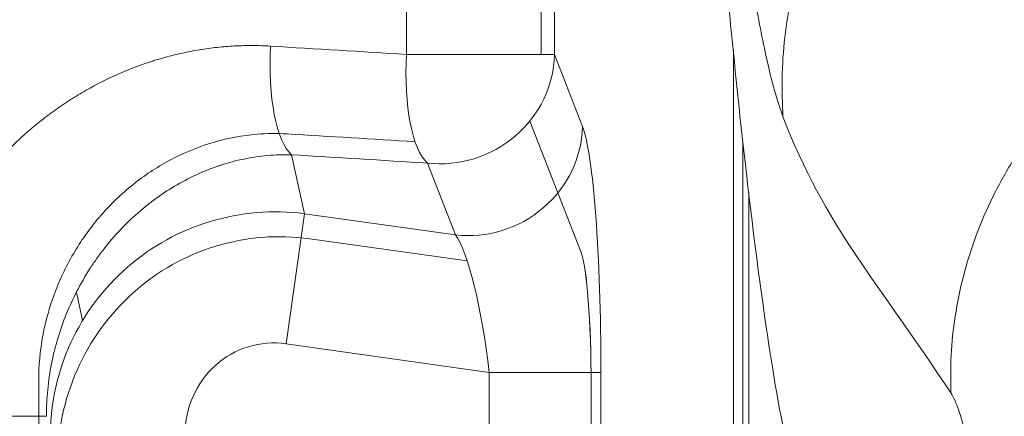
# Model space of a CAD drawing. Header units: millimetres. Extents: x -771 to 771, y -301 to 2485.
# Tile 32 of 256: x -246 to -159, y 52 to 87. Entities that reach past the tile are written whole.
import ezdxf

# ---------------------------------------------------------------- set-up
doc = ezdxf.new("R2010")
doc.units = ezdxf.units.MM
doc.layers.add('ORTHO$2', color=7, linetype='Continuous', true_color=0xffffff)

msp = doc.modelspace()

# ---------------------------------------------------------------- linework, layer by layer
at = {"layer": 'ORTHO$2', "color": 155, "linetype": 'Continuous', "lineweight": 13}
for p, q in [((-199.793, 492.177), (-199.954, 84.325)), ((-199.914, 186.7), (-199.954, 84.325)), ((-198.771, 84.318), (-196.277, 77.928)), ((-198.771, 84.318), (-196.277, 77.928)), ((-182.846, 22.499), (-182.846, 84.712)), ((-182.846, 22.499), (-182.846, 84.711)), ((-200.967, 78.405), (-196.404, 66.714)), ((-200.967, 78.405), (-196.406, 66.72)), ((-182.01, 21.15), (-182.01, 76.565)), ((-182.01, 76.565), (-182.01, 21.15)), ((-222.171, 75.407), (-221.029, 70.168)), ((-222.171, 75.407), (-221.029, 70.168)), ((-207.587, 68.279), (-210.081, 74.669)), ((-207.587, 68.279), (-210.081, 74.669)), ((-181.477, 72.115), (-181.477, 20.085)), ((-181.477, 72.113), (-181.477, 20.085)), ((-222.657, 58.589), (-221.029, 70.168)), ((-222.657, 58.589), (-221.029, 70.168)), ((-221.029, 70.168), (-207.587, 68.279)), ((-221.029, 70.168), (-207.587, 68.279)), ((-206.53, 65.962), (-220.542, 67.931)), ((-206.53, 65.962), (-220.542, 67.931)), ((-240.774, 60.667), (-241.323, 63.191)), ((-240.774, 60.667), (-241.323, 63.191)), ((-204.589, 56.05), (-222.657, 58.589)), ((-204.589, 56.05), (-222.657, 58.589)), ((-204.589, 56.05), (-194.635, 56.05)), ((-204.589, 40.33), (-204.589, 56.05)), ((-204.589, 56.05), (-194.635, 56.05)), ((-204.589, 40.33), (-204.589, 56.05)), ((-194.635, 56.05), (-194.635, 40.33)), ((-194.635, 56.05), (-194.635, 40.33)), ((-244.671, 54.535), (-244.676, 38.019)), ((-244.671, 54.535), (-244.676, 38.019)), ((-195.505, 41.565), (-195.505, 54.944)), ((-195.505, 41.565), (-195.505, 54.843))]:
    msp.add_line(p, q, dxfattribs=at)
for centre, major_axis, ratio, start_param, end_param in [((-220.815, 85.056), (0.608, 9.982), 0.322812, 1.588477, 2.901621), ((-220.815, 85.056), (0.608, 9.982), 0.322812, 1.588477, 2.901621), ((-208.725, 84.318), (0.611, 9.981), 0.321444, 1.588762, 2.901741), ((-208.725, 84.318), (0.611, 9.981), 0.321444, 1.588762, 2.901741), ((-208.725, 84.318), (10, -0.002), 0.001757, 0.096017, 1.898521), ((-208.725, 84.318), (10, -0.002), 0.001757, 0.096017, 1.898521), ((-208.725, 84.318), (9.315, 3.636), 0.966683, 4.214937, 5.899399), ((-208.725, 84.318), (9.315, 3.636), 0.966683, 4.214937, 5.899399), ((-206.231, 77.928), (9.315, 3.636), 0.966683, 4.214937, 5.899399), ((-206.231, 77.928), (9.315, 3.636), 0.966683, 4.214937, 5.899399), ((-196.753, 56.348), (-0.029, 22.218), 0.095335, 4.698866, 6.04277), ((-196.753, 56.348), (-0.029, 22.218), 0.095335, 4.698866, 6.04277), ((-223.647, 50.438), (19.541, 4.258), 0.994549, 1.226075, 2.920836), ((-223.647, 50.438), (19.541, 4.258), 0.994549, 1.226075, 2.920836), ((-206.707, 56.348), (-1.484, 12.315), 0.166849, 4.66811, 6.012014), ((-206.707, 56.348), (-1.484, 12.315), 0.166849, 4.66811, 6.012014), ((-196.661, 54.936), (-0.016, 12.119), 0.095335, 4.704561, 6.047426), ((-196.661, 54.936), (-0.016, 12.119), 0.095335, 4.712934, 6.045293), ((-223.647, 50.438), (-1.754, 8.05), 0.971017, 5.938464, 7.633225), ((-223.647, 50.438), (-1.754, 8.05), 0.971017, 5.938464, 7.633225), ((-253.977, 52.141), (-10, 0.001), 0.001878, 3.193985, 5.044779), ((-253.977, 52.141), (-10, 0.001), 0.001878, 3.193985, 5.044779)]:
    msp.add_ellipse(centre, major_axis=major_axis, ratio=ratio, start_param=start_param, end_param=end_param, dxfattribs=at)
at = {"layer": 'ORTHO$2', "color": 155, "linetype": 'Continuous', "lineweight": 13, "extrusion": (0, 0, -1)}
msp.add_ellipse((-223.018, 47.552), major_axis=(-4.385, 20.125), ratio=0.971017, start_param=4.933145, end_param=6.627906, dxfattribs=at)
msp.add_ellipse((-223.018, 47.552), major_axis=(-4.385, 20.125), ratio=0.971017, start_param=4.933145, end_param=6.627906, dxfattribs=at)
at = {"layer": 'ORTHO$2', "color": 155, "linetype": 'Continuous', "lineweight": 13}
for points, knots in [([(-211.944, 84.335), (-211.944, 101.33), (-211.944, 135.319), (-211.943, 186.303), (-211.942, 237.287), (-211.941, 271.277), (-211.94, 305.266), (-211.938, 339.255), (-211.934, 390.239), (-211.929, 441.223), (-211.925, 475.212), (-211.922, 492.206)], [0, 0, 0, 0, 0.125, 0.25, 0.375, 0.5, 0.5, 0.625, 0.75, 0.875, 1, 1, 1, 1]), ([(-198.628, 492.158), (-198.636, 475.165), (-198.652, 441.178), (-198.674, 390.198), (-198.694, 339.218), (-198.707, 305.232), (-198.719, 271.245), (-198.731, 237.258), (-198.747, 186.278), (-198.761, 135.298), (-198.768, 101.311), (-198.771, 84.318)], [0, 0, 0, 0, 0.125, 0.25, 0.375, 0.5, 0.5, 0.625, 0.75, 0.875, 1, 1, 1, 1]), ([(-186.143, 143.982), (-185.951, 140.129), (-185.736, 136.363), (-185.26, 128.994), (-184.998, 125.368), (-184.164, 114.99), (-183.544, 108.655), (-182.523, 100.033), (-182.172, 97.348), (-181.459, 92.421), (-181.095, 90.166), (-180.353, 86.091), (-179.974, 84.268), (-179.203, 81.116), (-178.818, 79.813), (-178.433, 78.804)], [0, 0, 0, 0, 0.125, 0.125, 0.25, 0.25, 0.5, 0.5, 0.625, 0.625, 0.75, 0.75, 0.875, 0.875, 1, 1, 1, 1]), ([(-257.24, 52.159), (-257.24, 52.724), (-257.226, 53.286), (-257.167, 54.406), (-257.08, 55.522), (-256.865, 57.183), (-256.566, 58.831), (-256.311, 59.922), (-256.135, 60.601), (-256.098, 60.736), (-256.024, 61.007), (-255.986, 61.142), (-255.87, 61.547), (-255.79, 61.815), (-255.539, 62.613), (-255.179, 63.665), (-254.567, 65.205), (-253.884, 66.707), (-253.13, 68.173), (-252.305, 69.602), (-251.708, 70.529), (-251.358, 71.044), (-251.319, 71.101), (-251.241, 71.215), (-251.201, 71.272), (-251.083, 71.442), (-250.844, 71.781), (-250.599, 72.114), (-250.104, 72.772), (-249.425, 73.629), (-248.352, 74.856), (-247.226, 76.026), (-246.045, 77.137), (-245.223, 77.838), (-244.592, 78.35), (-244.273, 78.602), (-243.949, 78.848), (-243.732, 79.011), (-243.623, 79.092), (-243.075, 79.493), (-242.186, 80.109), (-240.819, 80.958), (-239.418, 81.733), (-237.983, 82.434), (-236.515, 83.059), (-235.513, 83.426), (-234.879, 83.639), (-234.752, 83.68), (-234.497, 83.762), (-234.37, 83.802), (-233.985, 83.92), (-233.729, 83.995), (-232.957, 84.209), (-231.926, 84.465), (-230.37, 84.764), (-228.804, 84.977), (-227.754, 85.061), (-226.7, 85.116), (-226.172, 85.129), (-225.112, 85.125), (-224.581, 85.108), (-224.047, 85.076)], [0, 0, 0, 0, 0.03125, 0.03125, 0.0625, 0.09375, 0.125, 0.15625, 0.15625, 0.164063, 0.164063, 0.171875, 0.171875, 0.1875, 0.1875, 0.21875, 0.25, 0.28125, 0.3125, 0.34375, 0.375, 0.375, 0.378906, 0.378906, 0.382813, 0.382813, 0.390625, 0.40625, 0.40625, 0.4375, 0.46875, 0.5, 0.53125, 0.5625, 0.5625, 0.578125, 0.585938, 0.585938, 0.59375, 0.59375, 0.625, 0.65625, 0.6875, 0.71875, 0.75, 0.78125, 0.78125, 0.789063, 0.789063, 0.796875, 0.796875, 0.8125, 0.8125, 0.84375, 0.875, 0.90625, 0.9375, 0.9375, 0.96875, 0.96875, 1, 1, 1, 1]), ([(-257.24, 52.159), (-257.24, 52.724), (-257.226, 53.286), (-257.167, 54.406), (-257.08, 55.522), (-256.865, 57.183), (-256.566, 58.831), (-256.311, 59.922), (-256.135, 60.601), (-256.098, 60.736), (-256.024, 61.007), (-255.986, 61.142), (-255.87, 61.547), (-255.79, 61.815), (-255.539, 62.613), (-255.179, 63.665), (-254.567, 65.205), (-253.884, 66.707), (-253.13, 68.173), (-252.305, 69.602), (-251.708, 70.529), (-251.358, 71.044), (-251.319, 71.101), (-251.241, 71.215), (-251.201, 71.272), (-251.083, 71.442), (-250.844, 71.781), (-250.599, 72.114), (-250.104, 72.772), (-249.425, 73.629), (-248.352, 74.856), (-247.226, 76.026), (-246.045, 77.137), (-245.223, 77.838), (-244.592, 78.35), (-244.273, 78.602), (-243.949, 78.848), (-243.732, 79.011), (-243.623, 79.092), (-243.075, 79.493), (-242.186, 80.109), (-240.819, 80.958), (-239.418, 81.733), (-237.983, 82.434), (-236.515, 83.059), (-235.513, 83.426), (-234.879, 83.639), (-234.752, 83.68), (-234.497, 83.762), (-234.37, 83.802), (-233.985, 83.92), (-233.729, 83.995), (-232.957, 84.209), (-231.926, 84.465), (-230.37, 84.764), (-228.804, 84.977), (-227.754, 85.061), (-226.7, 85.116), (-226.172, 85.129), (-225.112, 85.125), (-224.581, 85.108), (-224.047, 85.076)], [0, 0, 0, 0, 0.03125, 0.03125, 0.0625, 0.09375, 0.125, 0.15625, 0.15625, 0.164063, 0.164063, 0.171875, 0.171875, 0.1875, 0.1875, 0.21875, 0.25, 0.28125, 0.3125, 0.34375, 0.375, 0.375, 0.378906, 0.378906, 0.382813, 0.382813, 0.390625, 0.40625, 0.40625, 0.4375, 0.46875, 0.5, 0.53125, 0.5625, 0.5625, 0.578125, 0.585938, 0.585938, 0.59375, 0.59375, 0.625, 0.65625, 0.6875, 0.71875, 0.75, 0.78125, 0.78125, 0.789063, 0.789063, 0.796875, 0.796875, 0.8125, 0.8125, 0.84375, 0.875, 0.90625, 0.9375, 0.9375, 0.96875, 0.96875, 1, 1, 1, 1]), ([(-178.433, 78.804), (-176.589, 73.958), (-174.458, 70.261), (-169.5, 62.823), (-166.669, 59.079), (-163.493, 54.219)], [0, 0, 0, 0, 0.5, 0.5, 1, 1, 1, 1]), ([(-222.582, 77.266), (-223.469, 77.32), (-224.36, 77.311), (-227.829, 77.026), (-230.307, 76.302), (-233.786, 74.534), (-234.881, 73.842), (-236.949, 72.259), (-237.929, 71.359), (-239.706, 69.406), (-240.504, 68.356), (-241.92, 66.11), (-242.542, 64.9), (-243.549, 62.416), (-243.941, 61.137), (-244.493, 58.498), (-244.652, 57.13), (-244.689, 55.366), (-244.686, 54.95), (-244.671, 54.535)], [0, 0, 0, 0, 0.076647, 0.076647, 0.2989, 0.2989, 0.410027, 0.410027, 0.521154, 0.521154, 0.63228, 0.63228, 0.743407, 0.743407, 0.854534, 0.854534, 0.96566, 0.96566, 1, 1, 1, 1]), ([(-222.582, 77.266), (-223.469, 77.32), (-224.36, 77.311), (-227.829, 77.026), (-230.307, 76.302), (-233.786, 74.534), (-234.881, 73.842), (-236.949, 72.259), (-237.929, 71.359), (-239.706, 69.406), (-240.504, 68.356), (-241.92, 66.11), (-242.542, 64.9), (-243.549, 62.416), (-243.941, 61.137), (-244.493, 58.498), (-244.652, 57.13), (-244.689, 55.366), (-244.686, 54.95), (-244.671, 54.535)], [0, 0, 0, 0, 0.076647, 0.076647, 0.2989, 0.2989, 0.410027, 0.410027, 0.521154, 0.521154, 0.63228, 0.63228, 0.743407, 0.743407, 0.854534, 0.854534, 0.96566, 0.96566, 1, 1, 1, 1]), ([(-222.171, 75.407), (-222.531, 75.418), (-222.89, 75.418), (-223.603, 75.396), (-223.958, 75.374), (-225.017, 75.279), (-225.716, 75.175), (-227.1, 74.89), (-227.786, 74.708), (-228.549, 74.46), (-228.634, 74.431), (-228.803, 74.374), (-228.887, 74.345), (-229.14, 74.255), (-229.308, 74.193), (-229.808, 74), (-230.137, 73.863), (-231.111, 73.426), (-231.744, 73.102), (-232.979, 72.39), (-233.58, 72.001), (-234.459, 71.37), (-234.748, 71.152), (-235.175, 70.812), (-235.316, 70.697), (-235.595, 70.464), (-235.733, 70.346), (-236.416, 69.747), (-237.461, 68.737), (-238.414, 67.626), (-239.095, 66.755), (-239.316, 66.458), (-239.638, 66.003), (-239.797, 65.773), (-239.953, 65.539), (-240.056, 65.383), (-240.107, 65.304), (-240.562, 64.593), (-240.937, 63.943), (-241.627, 62.61), (-241.942, 61.926), (-242.511, 60.522), (-242.764, 59.803), (-243.04, 58.881), (-243.12, 58.602), (-243.195, 58.321), (-243.244, 58.133), (-243.268, 58.039), (-243.385, 57.567), (-243.47, 57.188), (-243.695, 56.045), (-243.809, 55.275), (-243.921, 54.109), (-243.949, 53.718), (-243.985, 52.933), (-243.993, 52.538), (-243.991, 52.141)], [0, 0, 0, 0, 0.03125, 0.03125, 0.0625, 0.0625, 0.125, 0.125, 0.1875, 0.1875, 0.195312, 0.195312, 0.203125, 0.203125, 0.21875, 0.21875, 0.25, 0.25, 0.3125, 0.3125, 0.375, 0.375, 0.40625, 0.40625, 0.421875, 0.421875, 0.4375, 0.4375, 0.5, 0.5625, 0.5625, 0.59375, 0.59375, 0.609375, 0.617187, 0.617187, 0.625, 0.625, 0.6875, 0.6875, 0.75, 0.75, 0.8125, 0.8125, 0.828125, 0.835937, 0.835937, 0.84375, 0.84375, 0.875, 0.875, 0.9375, 0.9375, 0.96875, 0.96875, 1, 1, 1, 1]), ([(-222.171, 75.407), (-222.531, 75.418), (-222.89, 75.418), (-223.603, 75.396), (-223.958, 75.374), (-225.017, 75.279), (-225.716, 75.175), (-227.1, 74.89), (-227.786, 74.708), (-228.549, 74.46), (-228.634, 74.431), (-228.803, 74.374), (-228.887, 74.345), (-229.14, 74.255), (-229.308, 74.193), (-229.808, 74), (-230.137, 73.863), (-231.111, 73.426), (-231.744, 73.102), (-232.979, 72.39), (-233.58, 72.001), (-234.459, 71.37), (-234.748, 71.152), (-235.175, 70.812), (-235.316, 70.697), (-235.595, 70.464), (-235.733, 70.346), (-236.416, 69.747), (-237.461, 68.737), (-238.414, 67.626), (-239.095, 66.755), (-239.316, 66.458), (-239.638, 66.003), (-239.797, 65.773), (-239.953, 65.539), (-240.056, 65.383), (-240.107, 65.304), (-240.562, 64.593), (-240.937, 63.943), (-241.627, 62.61), (-241.942, 61.926), (-242.511, 60.522), (-242.764, 59.803), (-243.04, 58.881), (-243.12, 58.602), (-243.195, 58.321), (-243.244, 58.133), (-243.268, 58.039), (-243.385, 57.567), (-243.47, 57.188), (-243.695, 56.045), (-243.809, 55.275), (-243.921, 54.109), (-243.949, 53.718), (-243.985, 52.933), (-243.993, 52.538), (-243.991, 52.141)], [0, 0, 0, 0, 0.03125, 0.03125, 0.0625, 0.0625, 0.125, 0.125, 0.1875, 0.1875, 0.195312, 0.195312, 0.203125, 0.203125, 0.21875, 0.21875, 0.25, 0.25, 0.3125, 0.3125, 0.375, 0.375, 0.40625, 0.40625, 0.421875, 0.421875, 0.4375, 0.4375, 0.5, 0.5625, 0.5625, 0.59375, 0.59375, 0.609375, 0.617187, 0.617187, 0.625, 0.625, 0.6875, 0.6875, 0.75, 0.75, 0.8125, 0.8125, 0.828125, 0.835937, 0.835937, 0.84375, 0.84375, 0.875, 0.875, 0.9375, 0.9375, 0.96875, 0.96875, 1, 1, 1, 1])]:
    msp.add_open_spline(points, degree=3, knots=knots, dxfattribs=at)
for points in [[(-211.944, 84.335), (-211.944, 101.396), (-211.944, 135.518), (-211.943, 169.639), (-211.943, 186.7)], [(-198.747, 186.7), (-198.752, 169.636), (-198.761, 135.509), (-198.768, 101.382), (-198.771, 84.318)], [(-224.047, 85.076), (-220.014, 84.83), (-215.979, 84.583), (-211.944, 84.335)], [(-224.047, 85.076), (-220.014, 84.83), (-215.979, 84.583), (-211.944, 84.335)], [(-222.582, 77.267), (-218.782, 77.035), (-214.982, 76.803), (-211.181, 76.57)], [(-222.582, 77.267), (-218.782, 77.035), (-214.982, 76.803), (-211.181, 76.57)], [(-210.081, 74.669), (-214.112, 74.916), (-218.142, 75.162), (-222.171, 75.407)], [(-210.081, 74.669), (-214.112, 74.916), (-218.142, 75.162), (-222.171, 75.407)]]:
    msp.add_open_spline(points, degree=3, dxfattribs=at)
for points, weights in [([(-139.833, 122.074), (-181.092, 119.078), (-178.433, 78.804)], [0.938203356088, 0.681648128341, 1]), ([(-163.493, 54.219), (-165.023, 93.831), (-124.728, 93.009)], [1, 0.668266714, 0.983958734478])]:
    msp.add_rational_spline(points, weights, degree=2, dxfattribs=at)
at = {"layer": 'ORTHO$2', "color": 155, "linetype": 'Continuous', "lineweight": 18}
for points, knots in [([(-180.492, 64.125), (-180.931, 67.381), (-181.38, 71.004), (-182.288, 79.006), (-182.738, 83.314), (-183.393, 90.129), (-183.608, 92.465), (-184.002, 96.92), (-184.18, 99.022), (-184.353, 101.135)], [0, 0, 0, 0, 0.341567, 0.341567, 0.683133, 0.683133, 0.853916, 0.853916, 1, 1, 1, 1]), ([(-245.733, 90.923), (-247.175, 90.915), (-248.599, 90.777), (-251.4, 90.238), (-252.788, 89.835), (-254.806, 89.047), (-255.465, 88.755), (-256.432, 88.273), (-256.752, 88.104), (-257.383, 87.753), (-257.69, 87.573), (-258.631, 86.993), (-259.258, 86.563), (-260.426, 85.691), (-260.977, 85.239), (-261.496, 84.773)], [0, 0, 0, 0, 0.25, 0.25, 0.5, 0.5, 0.625, 0.625, 0.6875, 0.6875, 0.75, 0.75, 0.875, 0.875, 1, 1, 1, 1]), ([(-163.493, 54.219), (-163.372, 54.033), (-163.245, 53.805), (-162.984, 53.227), (-162.85, 52.878), (-162.579, 52.044), (-162.442, 51.555), (-162.174, 50.466), (-162.044, 49.864), (-161.792, 48.562), (-161.671, 47.86), (-161.442, 46.375), (-161.335, 45.59), (-161.185, 44.365), (-161.138, 43.948), (-161.048, 43.112), (-161.005, 42.692), (-160.887, 41.429), (-160.819, 40.585), (-160.763, 39.753)], [0, 0, 0, 0, 0.125, 0.125, 0.25, 0.25, 0.375, 0.375, 0.5, 0.5, 0.625, 0.625, 0.75, 0.75, 0.8125, 0.8125, 0.875, 0.875, 1, 1, 1, 1])]:
    msp.add_open_spline(points, degree=3, knots=knots, dxfattribs=at)
msp.add_open_spline([(-178.353, 50.882), (-179.006, 54.013), (-179.724, 58.436), (-180.492, 64.125)], degree=3, dxfattribs=at)

doc.saveas('drawing.dxf')
